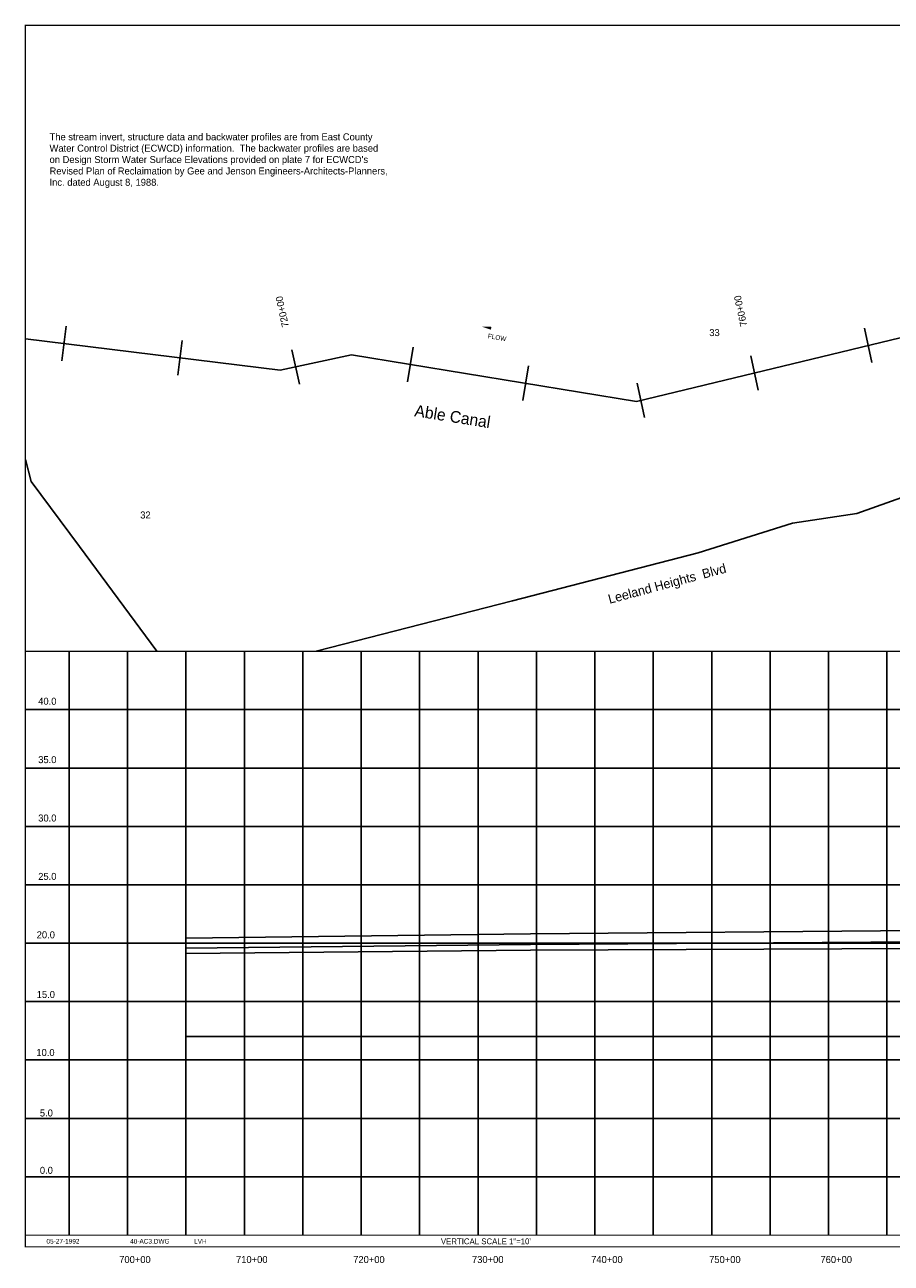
# Model space of a CAD drawing. Extents: x 69120 to 85130, y -855 to 9865.
# Tile 1 of 2: x 69120 to 76537, y -741 to 9865. Entities that reach past the tile are written whole.
import ezdxf
from ezdxf.enums import TextEntityAlignment as Align

# ---------------------------------------------------------------- set-up
doc = ezdxf.new("R2010")
doc.units = 0
doc.header["$LTSCALE"] = 800
doc.linetypes.add('DASHED', pattern=[0])
doc.linetypes.add('STREAM', pattern=[0])
doc.layers.get('0').update_dxf_attribs({"linetype": 'CONTINUOUS'})
for name, color, linetype in [('100YR', 15, 'CONTINUOUS'), ('10YR', 15, 'CONTINUOUS'), ('25YR', 15, 'CONTINUOUS'), ('BORDER', 1, 'CONTINUOUS'), ('EXISTING', 1, 'CONTINUOUS'), ('GRID', 2, 'CONTINUOUS'), ('MAJROADS', 9, 'CONTINUOUS'), ('STATIONS', 7, 'CONTINUOUS'), ('TEXT', 7, 'CONTINUOUS'), ('TRUNKS', 5, 'STREAM'), ('WATER', 4, 'CONTINUOUS')]:
    doc.layers.add(name, color=color, linetype=linetype)

# ---------------------------------------------------------------- blocks, each defined once
blk = doc.blocks.new('DCLAIM')
at = {"layer": 'TEXT', "color": 0}
for s, p in [('The stream invert, structure data and backwater profiles are from East County', (15, 9)), ('Water Control District (ECWCD) information.  The backwater profiles are based', (15, -88)), ("on Design Storm Water Surface Elevations provided on plate 7 for ECWCD's", (15, -185)), ('Revised Plan of Reclaimation by Gee and Jenson Engineers-Architects-Planners,', (15, -283)), ('Inc. dated August 8, 1988.', (15, -380))]:
    blk.add_text(s, height=60, dxfattribs=at).set_placement(p)
blk = doc.blocks.new('FLARROW')
at = {"color": 0}
blk.add_lwpolyline([(-0.28, 0.019, 0, 0.05, 0), (-0.112, 0.019, 0, 0, -0.087559), (-0.012, 0.001, 0, 0, 0.245722), (0.075, 0.013, 0, 0, -0.309425), (0.212, 0.015, 0, 0, 0), (0.278, 0.013, 0, 0, 0)], format="xyseb", dxfattribs=at)
blk.add_text('FLOW', height=0.08, dxfattribs=at).set_placement((0.015, -0.157), align=Align.CENTER)
blk = doc.blocks.new('FLOW')
at = {"layer": 'TRUNKS', "color": 0, "xscale": 500, "yscale": 500, "zscale": 500, "rotation": 26.28602035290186}
blk.add_blockref('FLARROW', (-11, 25), dxfattribs=at)
blk = doc.blocks.new('LOGON')
at = {"color": 0}
blk.add_attdef('DATE', text='', height=1, dxfattribs=at).set_placement((-1.87, 1.76), align=Align.RIGHT)
for tag, p in [('TIME', (1.56, 1.76)), ('DRAWING', (8.97, 1.76)), ('OPERATOR', (22.66, 1.76))]:
    blk.add_attdef(tag, p, '', height=1, dxfattribs=at)

msp = doc.modelspace()

# ---------------------------------------------------------------- linework, layer by layer
at = {"layer": '100YR', "color": 0}
for p, q in [((70500, 2042), (73450, 2080)), ((73450, 2080), (77950, 2120))]:
    msp.add_line(p, q, dxfattribs=at)
at = {"layer": '10YR', "color": 0}
for p, q in [((70500, 1913), (73450, 1940)), ((73450, 1940), (77950, 1960))]:
    msp.add_line(p, q, dxfattribs=at)
at = {"layer": '25YR', "color": 0}
for p, q in [((73450, 1990), (77950, 2020)), ((70500, 1957), (73450, 1990))]:
    msp.add_line(p, q, dxfattribs=at)
at = {"layer": 'BORDER', "color": 0, "const_width": 10}
msp.add_lwpolyline([(69125, -600), (85125, -600), (85125, 9860), (69125, 9860)], close=True, dxfattribs=at)
for points in [[(69125, 4500), (85125, 4500)], [(69125, -500), (85125, -500)]]:
    msp.add_lwpolyline(points, dxfattribs=at)
at = {"layer": 'EXISTING', "color": 0, "linetype": 'DASHED'}
for p, q in [((70500, 1200), (71050, 1200)), ((71050, 1200), (73450, 1200)), ((73450, 1200), (77950, 1200))]:
    msp.add_line(p, q, dxfattribs=at)
at = {"layer": 'GRID', "color": 0}
for points in [[(69500, -500), (69500, 4500)], [(70000, -500), (70000, 4500)], [(70500, -500), (70500, 4500)], [(71000, -500), (71000, 4500)], [(71500, -500), (71500, 4500)], [(72000, -500), (72000, 4500)], [(72500, -500), (72500, 4500)], [(73000, -500), (73000, 4500)], [(73500, -500), (73500, 4500)], [(74000, -500), (74000, 4500)], [(74500, -500), (74500, 4500)], [(75000, -500), (75000, 4500)], [(75500, -500), (75500, 4500)], [(76000, -500), (76000, 4500)], [(76500, -500), (76500, 4500)], [(69125, 4000), (85125, 4000)], [(69125, 3500), (85125, 3500)], [(69125, 3000), (85125, 3000)], [(69125, 2500), (85125, 2500)], [(69125, 2000), (85125, 2000)], [(69125, 1500), (85125, 1500)], [(69125, 1000), (85125, 1000)], [(69125, 500), (85125, 500)], [(69125, 0), (85125, 0)]]:
    msp.add_lwpolyline(points, dxfattribs=at)
at = {"layer": 'MAJROADS', "color": 0}
for points in [[(81248, 9860), (80781, 9336), (80017, 8376), (79306, 7550), (79031, 7141), (78741, 6858), (78403, 6493), (78290, 6394), (77518, 6133), (76242, 5680), (75692, 5598), (74884, 5344), (73294, 4931), (71614, 4500)], [(70249, 4500), (69589, 5396), (69176, 5955), (69125, 6142)]]:
    msp.add_lwpolyline(points, dxfattribs=at)
at = {"layer": 'STATIONS', "color": 0}
for p, q in [((69474, 7284), (69438, 6986)), ((76307, 7266), (76370, 6972)), ((70467, 7161), (70430, 6863)), ((71407, 7081), (71471, 6788)), ((72445, 7104), (72397, 6808)), ((75335, 7031), (75398, 6737)), ((73432, 6943), (73384, 6647)), ((74362, 6796), (74426, 6503))]:
    msp.add_line(p, q, dxfattribs=at)
at = {"layer": 'TRUNKS', "color": 0}
for p, q in [((74356, 6640), (76870, 7247)), ((69125, 7176), (69127, 7175)), ((69127, 7175), (71307, 6906)), ((71307, 6906), (71918, 7039)), ((71918, 7039), (74356, 6640)), ((74356, 6640), (74394, 6648))]:
    msp.add_line(p, q, dxfattribs=at)

# ---------------------------------------------------------------- block references
at = {"layer": 'TEXT', "color": 0}
msp.add_blockref('DCLAIM', (69317, 8866), dxfattribs=at)
at = {"layer": 'TEXT', "color": 0, "rotation": 323.6048212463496}
msp.add_blockref('FLOW', (73160, 7220), dxfattribs=at)
at = {"layer": 'TEXT', "color": 0, "xscale": 40, "yscale": 40, "zscale": 40}
msp.add_blockref('LOGON', (69663, -643), dxfattribs=at).add_auto_attribs({'DATE': '05-27-1992', 'OPERATOR': 'LVH', 'DRAWING': '40-AC3.DWG'})

# ---------------------------------------------------------------- texts
at = {"layer": 'MAJROADS', "color": 0}
msp.add_text('Leeland Heights  Blvd', height=80, rotation=15, dxfattribs=at).set_placement((74126, 4906))
at = {"layer": 'STATIONS', "color": 0}
for s, p in [('720+00', (71353, 7414)), ('760+00', (75277, 7420))]:
    msp.add_text(s, height=60, rotation=102.2468, dxfattribs=at).set_placement(p, align=Align.CENTER)
at = {"layer": 'TEXT', "color": 0}
for s, p in [('33', (75024, 7199)), ('32', (70153, 5637)), ('5.0', (69305, 516)), ('0.0', (69305, 25)), ('700+00', (70063, -739)), ('710+00', (71063, -739)), ('720+00', (72066, -739)), ('730+00', (73083, -739)), ('740+00', (74103, -739)), ('750+00', (75113, -739)), ('760+00', (76066, -739))]:
    msp.add_text(s, height=60, dxfattribs=at).set_placement(p, align=Align.CENTER)
for s, height, p in [('40.0', 60, (69235, 4042)), ('35.0', 60, (69235, 3542)), ('30.0', 60, (69235, 3042)), ('25.0', 60, (69235, 2542)), ('20.0', 60, (69222, 2042)), ('15.0', 60, (69222, 1531)), ('10.0', 60, (69219, 1034)), ('VERTICAL SCALE 1"=10\'', 50, (72682, -578))]:
    msp.add_text(s, height=height, dxfattribs=at).set_placement(p)
at = {"layer": 'WATER', "color": 0, "linetype": 'BYBLOCK'}
msp.add_text('Able Canal', height=100, rotation=350.9949, dxfattribs=at).set_placement((72451, 6513))

doc.saveas('drawing.dxf')
